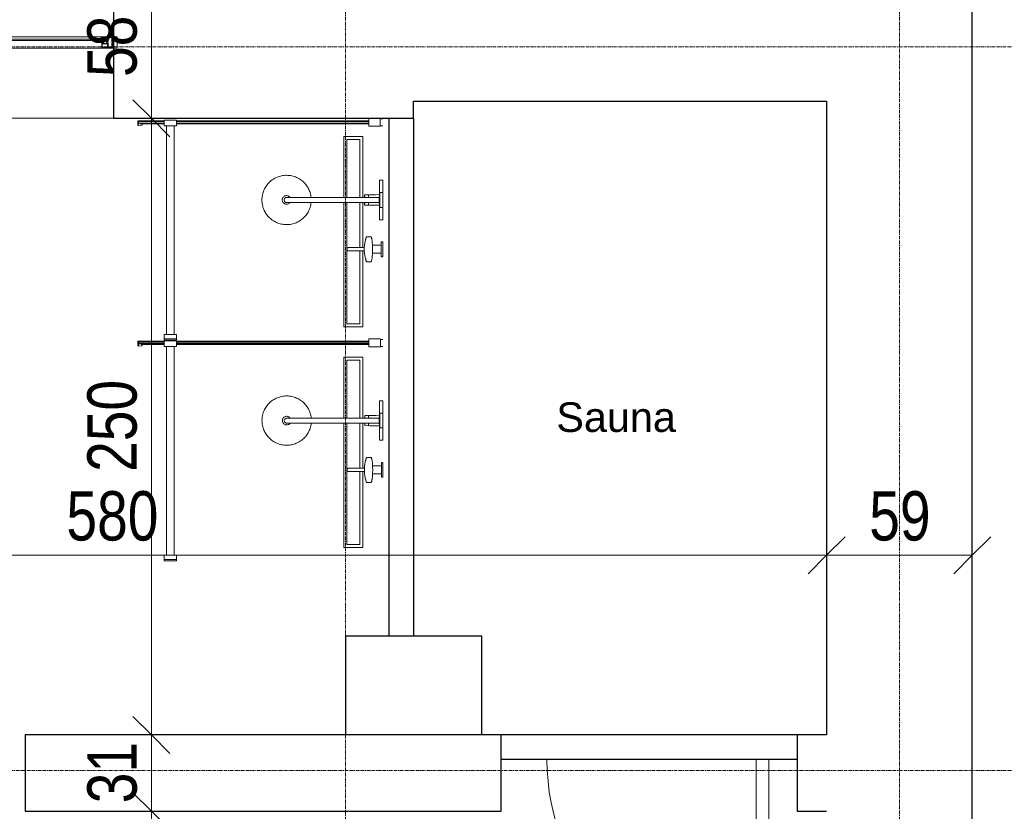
# Model space of a CAD drawing. Header units: millimetres. Extents: x -56641 to 6003, y -24465 to 16563.
# Tile 76 of 79: x -6289 to -2298, y -724 to 2486. Entities that reach past the tile are written whole.
import ezdxf

# ---------------------------------------------------------------- set-up
doc = ezdxf.new("R2010")
doc.units = ezdxf.units.MM
doc.linetypes.add('Linia siatki', pattern=[22.225, 12.7, -3.175, 3.175, -3.175])
for name, color, linetype, lineweight in [('A-ANNO-DIMS', 7, 'Continuous', 5), ('A-ANNO-DIMS-100', 7, 'Continuous', 5), ('A-AREA-IDEN', 7, 'Continuous', 5), ('A-DETL-GENF', 7, 'Continuous', 5), ('A-DOOR', 7, 'Continuous', 5), ('A-GLAZ', 7, 'Continuous', 5), ('A-WALL', 7, 'Continuous', 5), ('G-IMPT', 7, 'Continuous', 5), ('P-SANR-FIXT', 7, 'Continuous', 5), ('S-GRID', 7, 'Continuous', 5)]:
    doc.layers.add(name, color=color, linetype=linetype, lineweight=lineweight)
doc.styles.add('Arial_2', font='arial.ttf', dxfattribs={"width": 0.8, "height": 200})
doc.styles.add('Arial_3', font='arial.ttf', dxfattribs={"height": 120})
doc.dimstyles.new('REVIT_standard', dxfattribs={"dimscale": 304.8, "dimtxt": 204.05188, "dimasz": 0.492126, "dimexe": 0.328084, "dimexo": 0.0625, "dimgap": 0, "dimtad": 1, "dimdec": 0, "dimlfac": 0.1, "dimzin": 0, "dimdsep": 46, "dimtxsty": 'Arial_2', "dimblk1": 'OBLIQUE', "dimblk2": 'OBLIQUE', "dimsah": 1, "dimcen": 0.09, "dimazin": 0, "dimtfac": 1, "dimtdec": 4, "dimtix": 1, "dimtmove": 0, "dimatfit": 3, "dimfxl": 0.328084, "dimfxlon": 1, "dimtvp": 1, "dimtolj": 1, "dimtzin": 0, "dimarcsym": 2})

# ---------------------------------------------------------------- blocks, each defined once
blk = doc.blocks.new('Aluprof_MB-45_I_Alu_Window-FIX-4-panel_ENG_R-00495 - 1230 x 1486-1784365-RZUT PIWNICY')
at = {"layer": 'A-DETL-GENF'}
for p, q in [((-43.5, 40), (-610, 40)), ((610, 40), (43.5, 40)), ((-610, 31), (-43.5, 31)), ((-610, 25), (-43.5, 25)), ((43.5, 31), (610, 31)), ((43.5, 25), (610, 25)), ((-38.7, -5), (-613.3, -5)), ((613.2, -5), (11.1, -5))]:
    blk.add_line(p, q, dxfattribs=at)
at = {"layer": 'A-GLAZ', "color": 55, "true_color": 0xafaf3c}
for p, q in [((-675, 40), (-660, 40)), ((-675, -5), (-675, 40)), ((-660, 40), (-660, -5)), ((675, 40), (660, 40)), ((660, 40), (660, -5)), ((675, -5), (675, 40)), ((-660, -5), (-675, -5)), ((660, -5), (675, -5))]:
    blk.add_line(p, q, dxfattribs=at)
at = {"layer": 'G-IMPT'}
for p, q in [((-622.7, 25), (-622.4, 25)), ((-613.2, 21.4), (-615.1, 21.4)), ((-613, 16.6), (-612.9, 18.3)), ((-611.9, 16.4), (-612.8, 16.4)), ((-612.6, 22.3), (-612.7, 21.8)), ((-612.4, 25), (-610.9, 25)), ((-609.9, 23.3), (-611.1, 17.1)), ((-43.6, 23.3), (-42.4, 17.1)), ((-41.1, 25), (-42.6, 25)), ((-41.6, 16.4), (-40.7, 16.4)), ((-40.9, 22.3), (-40.8, 21.8)), ((-40.5, 16.6), (-40.6, 18.3)), ((-40.3, 21.4), (-38.4, 21.4)), ((-30.8, 25), (-31.1, 25)), ((30.8, 25), (31.1, 25)), ((40.3, 21.4), (38.4, 21.4)), ((40.5, 16.6), (40.6, 18.3)), ((41.6, 16.4), (40.7, 16.4)), ((40.9, 22.3), (40.8, 21.8)), ((41.1, 25), (42.6, 25)), ((43.6, 23.3), (42.4, 17.1)), ((609.9, 23.3), (611.1, 17.1)), ((612.4, 25), (610.9, 25)), ((611.9, 16.4), (612.8, 16.4)), ((612.6, 22.3), (612.7, 21.8)), ((613, 16.6), (612.9, 18.3)), ((613.2, 21.4), (615.1, 21.4)), ((622.7, 25), (622.4, 25))]:
    blk.add_line(p, q, dxfattribs=at)
at = {"layer": 'G-IMPT', "flags": 128}
for points in [[(-610, 39.5), (-610.5, 40), (-660, 40), (-660, 36.4), (-658.5, 36), (-658, 36), (-658, 38), (-655, 38), (-655, 28.3), (-654.8, 28.1), (-655, 27.9), (-655, 20), (-658, 20), (-658, 22), (-658.5, 22), (-660, 21.6), (-660, 13.4), (-658.5, 13), (-658, 13), (-658, 15), (-655, 15), (-655, 6.2), (-654.8, 6), (-655, 5.8), (-655, -3), (-658, -3), (-658, -1), (-658.5, -1), (-660, -1.4), (-660, -5), (-631, -5), (-631, -1.4), (-632.5, -1), (-633, -1), (-633, -3), (-636, -3), (-636, 5.8), (-636.2, 6), (-636, 6.2), (-636, 15), (-633, 15), (-633, 13), (-632.5, 13), (-631, 13.4), (-631, 24.1), (-631.2, 24.3), (-632, 24.3), (-632.2, 24.1), (-632.2, 22.8), (-636, 22.8), (-636, 27.9), (-636.2, 28.1), (-636, 28.3), (-636, 33.3), (-632.2, 33.3), (-632.2, 32), (-632, 31.8), (-631.2, 31.8), (-631, 32), (-631, 34.5), (-631.2, 34.7), (-634.5, 34.7), (-634.5, 36), (-636, 36), (-636, 38.4), (-620, 38.4), (-620, 36), (-621.5, 36), (-621.5, 35), (-618, 35), (-617, 36), (-618.5, 36), (-618.5, 38.5), (-611.5, 38.5), (-611.5, 36), (-613, 36), (-612, 35), (-610, 35)], [(43, 40), (43.5, 39.5), (43.5, 35), (41.5, 35), (40.5, 36), (42, 36), (42, 38.5), (35, 38.5), (35, 36), (36.5, 36), (35.5, 35), (32, 35), (32, 36), (33.5, 36), (33.5, 38.2), (17.5, 38.2), (17.5, 36), (19, 36), (19, 34.7), (22.3, 34.7), (22.5, 34.5), (22.5, 32), (22.3, 31.8), (21.5, 31.8), (21.3, 32), (21.3, 33.3), (17.4, 33.3), (17.4, 28.3), (17.2, 28.1), (17.4, 27.9), (17.4, 22.8), (21.3, 22.8), (21.3, 24.1), (21.5, 24.3), (22.3, 24.3), (22.5, 24.1), (22.5, 13.4), (21, 13), (20.5, 13), (20.5, 15), (17.5, 15), (17.5, 6.2), (17.3, 6), (17.5, 5.8), (17.5, -3), (20.5, -3), (20.5, -1), (21, -1), (22.5, -1.4), (22.5, -5), (-22.5, -5), (-22.5, -1.4), (-21, -1), (-20.5, -1), (-20.5, -3), (-17.5, -3), (-17.5, 5.8), (-17.3, 6), (-17.5, 6.2), (-17.5, 15), (-20.5, 15), (-20.5, 13), (-21, 13), (-22.5, 13.4), (-22.5, 24.1), (-22.3, 24.3), (-21.5, 24.3), (-21.3, 24.1), (-21.3, 22.8), (-17.4, 22.8), (-17.4, 27.9), (-17.2, 28.1), (-17.4, 28.3), (-17.4, 33.3), (-21.3, 33.3), (-21.3, 32), (-21.5, 31.8), (-22.3, 31.8), (-22.5, 32), (-22.5, 34.5), (-22.3, 34.7), (-19, 34.7), (-19, 36), (-17.5, 36), (-17.5, 38.4), (-33.5, 38.4), (-33.5, 36), (-32, 36), (-32, 35), (-35.5, 35), (-36.5, 36), (-35, 36), (-35, 38.5), (-42, 38.5), (-42, 36), (-40.5, 36), (-41.5, 35), (-43.5, 35), (-43.5, 39.5), (-43, 40)], [(610, 39.5), (610.5, 40), (660, 40), (660, 36.4), (658.5, 36), (658, 36), (658, 38), (655, 38), (655, 28.3), (654.8, 28.1), (655, 27.9), (655, 20), (658, 20), (658, 22), (658.5, 22), (660, 21.6), (660, 13.4), (658.5, 13), (658, 13), (658, 15), (655, 15), (655, 6.2), (654.8, 6), (655, 5.8), (655, -3), (658, -3), (658, -1), (658.5, -1), (660, -1.4), (660, -5), (631, -5), (631, -1.4), (632.5, -1), (633, -1), (633, -3), (636, -3), (636, 5.8), (636.2, 6), (636, 6.2), (636, 15), (633, 15), (633, 13), (632.5, 13), (631, 13.4), (631, 24.1), (631.2, 24.3), (632, 24.3), (632.2, 24.1), (632.2, 22.8), (636, 22.8), (636, 27.9), (636.2, 28.1), (636, 28.3), (636, 33.3), (632.2, 33.3), (632.2, 32), (632, 31.8), (631.2, 31.8), (631, 32), (631, 34.5), (631.2, 34.7), (634.5, 34.7), (634.5, 36), (636, 36), (636, 38.4), (620, 38.4), (620, 36), (621.5, 36), (621.5, 35), (618, 35), (617, 36), (618.5, 36), (618.5, 38.5), (611.5, 38.5), (611.5, 36), (613, 36), (612, 35), (610, 35)], [(-637.6, 21.8), (-637.1, 21.3), (-632.5, 21.3), (-632.5, 16.5), (-637.1, 16.5), (-637.6, 16), (-637.6, -3.4), (-653.4, -3.4), (-653.4, 16), (-653.9, 16.5), (-658.5, 16.5), (-658.5, 18.5), (-653.9, 18.5), (-653.4, 19), (-653.4, 38.4), (-637.6, 38.4)], [(-633.2, -0.8), (-633.3, -1.2), (-633.9, -1.4), (-635, -0.7), (-634.7, 0.2), (-629.8, 0.2), (-629.8, -3.1), (-629.3, -3.6), (-615.4, -3.6), (-614.4, -2.6), (-614.4, 11.3), (-614.9, 11.8), (-632.2, 11.8), (-635.1, 11.8), (-635.5, 12.7), (-633.6, 14.5), (-633.2, 14.4), (-633.2, 12.8), (-631, 12.8), (-614.8, 12.8), (-614.3, 13.3), (-614.3, 15.5), (-615.5, 15.5), (-620.6, 17.4), (-621, 17.9), (-620.9, 18.3), (-620.2, 18.5), (-615.3, 16.7), (-614.5, 16.7), (-614.8, 18.5), (-613.5, 18.5), (-613, 18), (-613, -4.7), (-613.3, -5), (-631, -5), (-631, -0.8)], [(-616.3, 31.1), (-617.9, 31.1), (-618.7, 31), (-620, 31), (-620.3, 31.3), (-620, 34.7), (-619.7, 35), (-610.3, 35), (-610, 34.7), (-609.7, 31.3), (-610, 31), (-611.3, 31), (-612.1, 31.1), (-613.7, 31.1), (-614.4, 31), (-615.6, 31)], [(-37.2, 31.1), (-35.6, 31.1), (-34.8, 31), (-33.5, 31), (-33.2, 31.3), (-33.5, 34.7), (-33.8, 35), (-43.2, 35), (-43.5, 34.7), (-43.8, 31.3), (-43.5, 31), (-42.2, 31), (-41.4, 31.1), (-39.8, 31.1), (-39.1, 31), (-37.9, 31)], [(-20.3, -0.8), (-20.2, -1.2), (-19.6, -1.4), (-18.5, -0.7), (-18.8, 0.2), (-23.7, 0.2), (-23.7, -3.1), (-24.2, -3.6), (-38.1, -3.6), (-39.1, -2.6), (-39.1, 11.3), (-38.6, 11.8), (-21.3, 11.8), (-18.4, 11.8), (-18, 12.7), (-19.9, 14.5), (-20.3, 14.4), (-20.3, 12.8), (-22.5, 12.8), (-38.7, 12.8), (-39.2, 13.3), (-39.2, 15.5), (-38, 15.5), (-32.9, 17.4), (-32.5, 17.9), (-32.6, 18.3), (-33.3, 18.5), (-38.2, 16.7), (-39, 16.7), (-38.7, 18.5), (-40, 18.5), (-40.5, 18), (-40.5, -4.7), (-40.3, -5), (-22.5, -5), (-22.5, -0.8)], [(-15.7, 38.2), (15.7, 38.2), (15.7, 21.5), (16.2, 21), (20.7, 21), (20.7, 16.8), (16.2, 16.8), (15.7, 16.3), (15.7, -3.2), (-15.7, -3.2), (-15.7, 16.3), (-16.2, 16.8), (-20.7, 16.8), (-20.7, 21), (-16.2, 21), (-15.7, 21.5)], [(20.3, -0.8), (20.2, -1.2), (19.6, -1.4), (18.5, -0.7), (18.8, 0.2), (23.7, 0.2), (23.7, -3.1), (24.2, -3.6), (38.1, -3.6), (39.1, -2.6), (39.1, 11.3), (38.6, 11.8), (21.3, 11.8), (18.4, 11.8), (18, 12.7), (19.9, 14.5), (20.3, 14.4), (20.3, 12.8), (22.5, 12.8), (38.7, 12.8), (39.2, 13.3), (39.2, 15.5), (38, 15.5), (32.9, 17.4), (32.5, 17.9), (32.6, 18.3), (33.3, 18.5), (38.2, 16.7), (39, 16.7), (38.7, 18.5), (40, 18.5), (40.5, 18), (40.5, -4.7), (40.2, -5), (22.5, -5), (22.5, -0.8)], [(37.2, 31.1), (35.6, 31.1), (34.8, 31), (33.5, 31), (33.2, 31.3), (33.5, 34.7), (33.8, 35), (43.2, 35), (43.5, 34.7), (43.8, 31.3), (43.5, 31), (42.2, 31), (41.4, 31.1), (39.8, 31.1), (39.1, 31), (37.9, 31)], [(616.3, 31.1), (617.9, 31.1), (618.7, 31), (620, 31), (620.3, 31.3), (620, 34.7), (619.7, 35), (610.3, 35), (610, 34.7), (609.7, 31.3), (610, 31), (611.3, 31), (612.1, 31.1), (613.7, 31.1), (614.4, 31), (615.6, 31)], [(633.2, -0.8), (633.3, -1.2), (633.9, -1.4), (635, -0.7), (634.7, 0.2), (629.8, 0.2), (629.8, -3.1), (629.3, -3.6), (615.4, -3.6), (614.4, -2.6), (614.4, 11.3), (614.9, 11.8), (632.2, 11.8), (635.1, 11.8), (635.5, 12.7), (633.6, 14.5), (633.2, 14.4), (633.2, 12.8), (631, 12.8), (614.8, 12.8), (614.3, 13.3), (614.3, 15.5), (615.5, 15.5), (620.6, 17.4), (621, 17.9), (620.9, 18.3), (620.2, 18.5), (615.3, 16.7), (614.5, 16.7), (614.8, 18.5), (613.5, 18.5), (613, 18), (613, -4.7), (613.2, -5), (631, -5), (631, -0.8)], [(637.6, 21.8), (637.1, 21.3), (632.5, 21.3), (632.5, 16.5), (637.1, 16.5), (637.6, 16), (637.6, -3.4), (653.4, -3.4), (653.4, 16), (653.9, 16.5), (658.5, 16.5), (658.5, 18.5), (653.9, 18.5), (653.4, 19), (653.4, 38.4), (637.6, 38.4)]]:
    blk.add_lwpolyline(points, close=True, dxfattribs=at)
for points in [[(-564, 31), (-624, 31), (-624, 25), (-564, 25)], [(-617, 35), (-617, 36), (-617.5, 36), (-617.5, 36.5), (-617.3, 36.9), (-616.5, 38), (-613.5, 38), (-612.7, 36.9), (-612.5, 36.5), (-612.5, 36), (-613, 36), (-613, 35)], [(-613.1, 18.5), (-615.2, 18.5), (-615.4, 17.7)], [(-89.5, 31), (-29.5, 31), (-29.5, 25), (-89.5, 25)], [(-36.5, 35), (-36.5, 36), (-36, 36), (-36, 36.5), (-36.2, 36.9), (-37, 38), (-40, 38), (-40.8, 36.9), (-41, 36.5), (-41, 36), (-40.5, 36), (-40.5, 35)], [(-40.4, 18.5), (-38.3, 18.5), (-38.1, 17.7)], [(89.5, 31), (29.5, 31), (29.5, 25), (89.5, 25)], [(36.5, 35), (36.5, 36), (36, 36), (36, 36.5), (36.2, 36.9), (37, 38), (40, 38), (40.8, 36.9), (41, 36.5), (41, 36), (40.5, 36), (40.5, 35)], [(40.4, 18.5), (38.3, 18.5), (38.1, 17.7)], [(564, 31), (624, 31), (624, 25), (564, 25)], [(617, 35), (617, 36), (617.5, 36), (617.5, 36.5), (617.3, 36.9), (616.5, 38), (613.5, 38), (612.7, 36.9), (612.5, 36.5), (612.5, 36), (613, 36), (613, 35)], [(613.1, 18.5), (615.2, 18.5), (615.4, 17.7)]]:
    blk.add_lwpolyline(points, dxfattribs=at)
at = {"layer": 'G-IMPT'}
for centre in [(-615, 36.3), (-38.5, 36.3), (38.5, 36.3), (615, 36.3)]:
    blk.add_circle(centre, 1, dxfattribs=at)
for centre, radius, start, end in [((-622.8, 24.2), 0.82, 88.3309, 254.1936), ((-626.2, 13), 10.9, 24.1906, 72.9309), ((-623, 17.9), 7.1, 38.4087, 84.7254), ((-617, 22.7), 0.57, 216.6541, 311.4905), ((-612.3, 20.2), 4.82, 91.8339, 154.522), ((-615.9, 17.8), 0.5, 224.7824, 345), ((-612.3, 21), 3.53, 72.0819, 164.2736), ((-615.1, 22), 0.606, 180.9387, 274.7577), ((-613.4, 22), 0.711, 284.2724, 341.4484), ((-613.1, 18.3), 0.2, 355, 90), ((-612.8, 16.6), 0.2, 175, 270), ((-611.2, 22), 1.38, 95.8715, 168.0912), ((-611.9, 17.2), 0.8, 270, 355.7208), ((-611.4, 23.9), 0.492, 278.4511, 68.4438), ((-611, 23.8), 1.19, 335.9195, 86.1021), ((-42.5, 23.8), 1.19, 93.8979, 204.0805), ((-42.1, 23.9), 0.492, 111.5562, 261.5489), ((-41.6, 17.2), 0.8, 184.2792, 270), ((-41.2, 21), 3.53, 15.7264, 107.9181), ((-42.3, 22), 1.38, 11.9088, 84.1285), ((-41.2, 20.2), 4.82, 25.478, 88.1661), ((-40.1, 22), 0.711, 198.5516, 255.7276), ((-40.7, 16.6), 0.2, 270, 5), ((-40.4, 18.3), 0.2, 90, 185), ((-38.4, 22), 0.606, 265.2423, 359.0613), ((-37.6, 17.8), 0.5, 195, 315.2176), ((-27.3, 13), 10.9, 107.0691, 155.8094), ((-36.5, 22.7), 0.57, 228.5095, 323.3459), ((-30.5, 17.9), 7.1, 95.2746, 141.5913), ((-30.7, 24.2), 0.82, 285.8064, 91.6691), ((30.7, 24.2), 0.82, 88.3309, 254.1936), ((27.3, 13), 10.9, 24.1906, 72.9309), ((30.5, 17.9), 7.1, 38.4087, 84.7254), ((36.5, 22.7), 0.57, 216.6541, 311.4905), ((41.2, 20.2), 4.82, 91.8339, 154.522), ((37.6, 17.8), 0.5, 224.7824, 345), ((41.2, 21), 3.53, 72.0819, 164.2736), ((38.4, 22), 0.606, 180.9387, 274.7577), ((40.1, 22), 0.711, 284.2724, 341.4484), ((40.4, 18.3), 0.2, 355, 90), ((40.7, 16.6), 0.2, 175, 270), ((42.3, 22), 1.38, 95.8715, 168.0912), ((41.6, 17.2), 0.8, 270, 355.7208), ((42.1, 23.9), 0.492, 278.4511, 68.4438), ((42.5, 23.8), 1.19, 335.9195, 86.1021), ((611, 23.8), 1.19, 93.8979, 204.0805), ((611.4, 23.9), 0.492, 111.5562, 261.5489), ((611.9, 17.2), 0.8, 184.2792, 270), ((612.3, 21), 3.53, 15.7264, 107.9181), ((611.2, 22), 1.38, 11.9088, 84.1285), ((612.3, 20.2), 4.82, 25.478, 88.1661), ((613.4, 22), 0.711, 198.5516, 255.7276), ((612.8, 16.6), 0.2, 270, 5), ((613.1, 18.3), 0.2, 90, 185), ((615.1, 22), 0.606, 265.2423, 359.0613), ((615.9, 17.8), 0.5, 195, 315.2176), ((626.2, 13), 10.9, 107.0691, 155.8094), ((617, 22.7), 0.57, 228.5095, 323.3459), ((623, 17.9), 7.1, 95.2746, 141.5913), ((622.8, 24.2), 0.82, 285.8064, 91.6691)]:
    blk.add_arc(centre, radius, start, end, dxfattribs=at)
blk = doc.blocks.new('DIMBLOCK15-RZUT PIWNICY')
at = {"layer": 'A-ANNO-DIMS-100', "color": 250, "true_color": 0x303030, "transparency": 16777216}
for p, q in [((-8813.4, 314.1), (-8813.4, 414.1)), ((-3018.4, 314.1), (-3018.4, 414.1)), ((-8813.4, 314.1), (-8738.4, 389.1)), ((-3018.4, 314.1), (-2943.4, 389.1)), ((-8813.4, 314.1), (-8888.4, 239.1)), ((-8813.4, 314.1), (-3018.4, 314.1)), ((-8813.4, 314.1), (-8813.4, 214.1)), ((-3018.4, 314.1), (-3093.4, 239.1)), ((-3018.4, 314.1), (-3018.4, 214.1))]:
    blk.add_line(p, q, dxfattribs=at)
at = {"layer": 'A-ANNO-DIMS-100', "color": 0, "transparency": 16777216, "insert": (-6099.6, 573.7), "char_height": 200, "width": 440.752, "attachment_point": 1, "line_spacing_factor": 0.941778, "style": 'Arial_2'}
blk.add_mtext('580', dxfattribs=at)
blk = doc.blocks.new('_Oblique')
at = {"color": 0, "linetype": 'ByBlock', "lineweight": -2}
blk.add_line((-0.5, -0.5), (0.5, 0.5), dxfattribs=at)
blk = doc.blocks.new('DIMBLOCK16-RZUT PIWNICY')
at = {"layer": 'A-ANNO-DIMS-100', "color": 250, "true_color": 0x303030, "transparency": 16777216}
for p, q in [((-3018.4, 314.1), (-3018.4, 414.1)), ((-2428.4, 314.1), (-2428.4, 414.1)), ((-3018.4, 314.1), (-2943.4, 389.1)), ((-2428.4, 314.1), (-2353.4, 389.1)), ((-3018.4, 314.1), (-3093.4, 239.1)), ((-3018.4, 314.1), (-2428.4, 314.1)), ((-3018.4, 314.1), (-3018.4, 214.1)), ((-2428.4, 314.1), (-2503.4, 239.1)), ((-2428.4, 314.1), (-2428.4, 214.1))]:
    blk.add_line(p, q, dxfattribs=at)
at = {"layer": 'A-ANNO-DIMS-100', "color": 0, "transparency": 16777216, "insert": (-2845.8, 573.7), "char_height": 200, "width": 293.835, "attachment_point": 1, "line_spacing_factor": 0.941778, "style": 'Arial_2'}
blk.add_mtext('59', dxfattribs=at)
blk = doc.blocks.new('DIMBLOCK98-RZUT PIWNICY')
at = {"layer": 'A-ANNO-DIMS-100', "color": 250, "true_color": 0x303030, "transparency": 16777216}
for p, q in [((-5755.1, 2665.6), (-5830.1, 2740.6)), ((-5755.1, 2665.6), (-5855.1, 2665.6)), ((-5755.1, 2665.6), (-5755.1, 2085.6)), ((-5755.1, 2665.6), (-5680.1, 2590.6)), ((-5755.1, 2665.6), (-5655.1, 2665.6)), ((-5755.1, 2085.6), (-5830.1, 2160.6)), ((-5755.1, 2085.6), (-5855.1, 2085.6)), ((-5755.1, 2085.6), (-5680.1, 2010.6)), ((-5755.1, 2085.6), (-5655.1, 2085.6))]:
    blk.add_line(p, q, dxfattribs=at)
at = {"layer": 'A-ANNO-DIMS-100', "color": 0, "transparency": 16777216, "insert": (-6014.8, 2253.2), "char_height": 200, "width": 293.835, "attachment_point": 1, "rotation": 90, "line_spacing_factor": 0.941778, "style": 'Arial_2'}
blk.add_mtext('58', dxfattribs=at)
blk = doc.blocks.new('DIMBLOCK99-RZUT PIWNICY')
at = {"layer": 'A-ANNO-DIMS-100', "color": 250, "true_color": 0x303030, "transparency": 16777216}
for p, q in [((-5755.1, 2085.6), (-5830.1, 2160.6)), ((-5755.1, 2085.6), (-5855.1, 2085.6)), ((-5755.1, 2085.6), (-5755.1, -414.4)), ((-5755.1, 2085.6), (-5680.1, 2010.6)), ((-5755.1, 2085.6), (-5655.1, 2085.6)), ((-5755.1, -414.4), (-5830.1, -339.4)), ((-5755.1, -414.4), (-5855.1, -414.4)), ((-5755.1, -414.4), (-5680.1, -489.4)), ((-5755.1, -414.4), (-5655.1, -414.4))]:
    blk.add_line(p, q, dxfattribs=at)
at = {"layer": 'A-ANNO-DIMS-100', "color": 0, "transparency": 16777216, "insert": (-6014.8, 651.9), "char_height": 200, "width": 440.752, "attachment_point": 1, "rotation": 90, "line_spacing_factor": 0.941778, "style": 'Arial_2'}
blk.add_mtext('250', dxfattribs=at)
blk = doc.blocks.new('DIMBLOCK100-RZUT PIWNICY')
at = {"layer": 'A-ANNO-DIMS-100', "color": 250, "true_color": 0x303030, "transparency": 16777216}
for p, q in [((-5755.1, -414.4), (-5830.1, -339.4)), ((-5755.1, -414.4), (-5855.1, -414.4)), ((-5755.1, -414.4), (-5755.1, -724.4)), ((-5755.1, -414.4), (-5680.1, -489.4)), ((-5755.1, -414.4), (-5655.1, -414.4)), ((-5755.1, -724.4), (-5830.1, -649.4)), ((-5755.1, -724.4), (-5855.1, -724.4)), ((-5755.1, -724.4), (-5680.1, -799.4)), ((-5755.1, -724.4), (-5655.1, -724.4))]:
    blk.add_line(p, q, dxfattribs=at)
at = {"layer": 'A-ANNO-DIMS-100', "color": 0, "transparency": 16777216, "insert": (-6014.8, -691.8), "char_height": 200, "width": 293.835, "attachment_point": 1, "rotation": 90, "line_spacing_factor": 0.941778, "style": 'Arial_2'}
blk.add_mtext('31', dxfattribs=at)
blk = doc.blocks.new('DIMBLOCK101-RZUT PIWNICY')
at = {"layer": 'A-ANNO-DIMS-100', "color": 250, "true_color": 0x303030, "transparency": 16777216}
for p, q in [((-5755.1, -724.4), (-5830.1, -649.4)), ((-5755.1, -724.4), (-5855.1, -724.4)), ((-5755.1, -724.4), (-5755.1, -2774.4)), ((-5755.1, -724.4), (-5680.1, -799.4)), ((-5755.1, -724.4), (-5655.1, -724.4)), ((-5755.1, -2774.4), (-5830.1, -2699.4)), ((-5755.1, -2774.4), (-5855.1, -2774.4)), ((-5755.1, -2774.4), (-5680.1, -2849.4)), ((-5755.1, -2774.4), (-5655.1, -2774.4))]:
    blk.add_line(p, q, dxfattribs=at)
at = {"layer": 'A-ANNO-DIMS-100', "color": 0, "transparency": 16777216, "insert": (-6014.8, -1933.1), "char_height": 200, "width": 440.752, "attachment_point": 1, "rotation": 90, "line_spacing_factor": 0.941778, "style": 'Arial_2'}
blk.add_mtext('205', dxfattribs=at)
blk = doc.blocks.new('Sanitary_Showers_Roca_T-500-Pack-Basic-Thermostatic - T-500 Pack Basic Thermostatic-822852-Rzut Parteru')
at = {"layer": 'A-DETL-GENF'}
for p, q in [((63, 0), (-4.7, 0)), ((-4.7, 0), (-4.7, -13)), ((85.3, 0), (63, 0)), ((155.3, 0), (85.3, 0)), ((-123.6, -0.1), (-154.7, -0.1)), ((-154.7, -0.1), (-154.7, -6.1)), ((-154.7, -6.1), (-140.7, -6.1)), ((-140.7, -6.1), (-140.7, -41.5)), ((-140.7, -6.1), (-108.7, -6.1)), ((-94.7, -0.1), (-123.6, -0.1)), ((-108.7, -41.5), (-108.7, -6.1)), ((-108.7, -6.1), (-94.7, -6.1)), ((-94.7, -6.1), (-94.7, -0.1)), ((-4.7, -13), (53.8, -13)), ((45.3, -0.1), (45.3, -12.1)), ((45.3, -12.1), (105.3, -12.1)), ((53.8, -13), (54, -29.1)), ((53.8, -13), (61.3, -13)), ((54, -29.1), (54, -31.8)), ((54, -31.8), (54.3, -52.5)), ((61.3, -12.1), (61.3, -14.6)), ((61.3, -14.6), (89.3, -14.6)), ((65, -14.6), (65, -73.3)), ((89.3, -12.1), (75.3, -12.1)), ((85.6, -73.3), (85.6, -14.6)), ((89.3, -14.6), (89.3, -12.1)), ((96.8, -13), (89.3, -13)), ((96.3, -52.5), (96.5, -31.8)), ((96.5, -29.1), (96.8, -13)), ((96.5, -31.8), (96.5, -29.1)), ((96.8, -13), (155.3, -13)), ((105.3, -12.1), (105.3, -0.1)), ((155.3, -13), (155.3, 0)), ((-174.7, -47), (-175.3, -48)), ((-175.3, -48), (-175.3, -65.1)), ((-175.3, -65.1), (-174.7, -66.2)), ((-173.9, -46.4), (-174.7, -47)), ((-174.7, -66.2), (-173.9, -66.7)), ((-172.8, -45.9), (-173.9, -46.4)), ((-173.9, -66.7), (-172.8, -67.2)), ((-171.4, -45.4), (-172.8, -45.9)), ((-172.8, -67.2), (-171.4, -67.7)), ((-169.8, -44.9), (-171.4, -45.4)), ((-171.4, -67.7), (-169.8, -68.2)), ((-167.8, -44.5), (-169.8, -44.9)), ((-169.8, -68.2), (-167.8, -68.7)), ((-165.6, -44), (-167.8, -44.5)), ((-167.8, -68.7), (-165.5, -69.1)), ((-163.2, -43.6), (-165.6, -44)), ((-165.5, -69.1), (-164, -69.6)), ((-164, -69.6), (-163.1, -69.8)), ((-160.5, -43.2), (-163.2, -43.6)), ((-163.1, -69.8), (-156.8, -71.3)), ((-157.6, -42.8), (-160.5, -43.2)), ((-154.4, -42.5), (-157.6, -42.8)), ((-156.8, -71.3), (-155.8, -71.5)), ((-155.8, -71.5), (-154.8, -71.7)), ((-154.8, -71.7), (-149.8, -72.7)), ((-151.1, -42.2), (-154.4, -42.5)), ((-147.7, -41.9), (-151.1, -42.2)), ((-149.8, -72.7), (-148.9, -72.8)), ((-148.9, -72.8), (-147.9, -73)), ((-147.9, -73), (-146.8, -73.1)), ((-144.1, -41.7), (-147.7, -41.9)), ((-146.8, -73.1), (-142.4, -73.8)), ((-140.7, -41.5), (-144.1, -41.7)), ((-142.4, -73.8), (-141.6, -73.9)), ((-141.6, -73.9), (-140.6, -74)), ((-134.3, -41.3), (-140.7, -41.5)), ((-140.6, -74), (-139.6, -74.1)), ((-139.6, -74.1), (-138.6, -74.2)), ((-138.6, -74.2), (-137.6, -74.3)), ((-137.6, -74.3), (-136.5, -74.3)), ((-136.5, -74.3), (-133.6, -74.6)), ((-127.9, -41.2), (-134.3, -41.3)), ((-133.6, -74.6), (-132.8, -74.6)), ((-132.8, -74.6), (-131.7, -74.7)), ((-131.7, -74.7), (-131.7, -80.5)), ((-131.7, -74.7), (-128.9, -74.8)), ((-128.9, -74.8), (-126.1, -74.9)), ((-121.5, -41.2), (-127.9, -41.2)), ((-126.1, -74.9), (-123.3, -74.9)), ((-123.3, -74.9), (-120.5, -74.8)), ((-115.1, -41.3), (-121.5, -41.2)), ((-120.5, -74.8), (-117.7, -74.7)), ((-117.7, -74.7), (-116.7, -74.6)), ((-117.7, -109.6), (-117.7, -74.7)), ((-116.7, -74.6), (-115.8, -74.6)), ((-115.8, -74.6), (-112.9, -74.3)), ((-108.7, -41.5), (-115.1, -41.3)), ((-112.9, -74.3), (-111.8, -74.3)), ((-111.8, -74.3), (-110.8, -74.2)), ((-110.8, -74.2), (-109.8, -74.1)), ((-109.8, -74.1), (-108.8, -74)), ((-108.8, -74), (-107.9, -73.9)), ((-105.4, -41.7), (-108.7, -41.5)), ((-107.9, -73.9), (-107, -73.7)), ((-107, -73.7), (-102.6, -73.1)), ((-101.8, -41.9), (-105.4, -41.7)), ((-102.6, -73.1), (-101.5, -73)), ((-98.3, -42.2), (-101.8, -41.9)), ((-101.5, -73), (-100.5, -72.8)), ((-100.5, -72.8), (-99.6, -72.7)), ((-99.6, -72.7), (-94.7, -71.7)), ((-95, -42.5), (-98.3, -42.2)), ((-91.9, -42.8), (-95, -42.5)), ((-94.7, -71.7), (-93.6, -71.5)), ((-93.6, -71.5), (-92.6, -71.3)), ((-92.6, -71.3), (-86.4, -69.8)), ((-89, -43.2), (-91.9, -42.8)), ((-86.3, -43.6), (-89, -43.2)), ((-86.4, -69.8), (-85.4, -69.5)), ((-83.8, -44), (-86.3, -43.6)), ((-85.4, -69.5), (-83.9, -69.1)), ((-83.9, -69.1), (-81.6, -68.6)), ((-81.6, -44.4), (-83.8, -44)), ((-79.7, -44.9), (-81.6, -44.4)), ((-81.6, -68.6), (-79.6, -68.2)), ((-78, -45.4), (-79.7, -44.9)), ((-79.6, -68.2), (-78, -67.7)), ((-76.6, -45.9), (-78, -45.4)), ((-78, -67.7), (-76.6, -67.2)), ((-75.5, -46.4), (-76.6, -45.9)), ((-76.6, -67.2), (-75.5, -66.7)), ((-74.8, -46.9), (-75.5, -46.4)), ((-75.5, -66.7), (-74.8, -66.1)), ((-74.1, -48), (-74.8, -46.9)), ((-74.8, -66.1), (-74.1, -65.1)), ((-74.1, -65.1), (-74.1, -48)), ((54.3, -52.5), (54.7, -73.3)), ((54.4, -57.9), (65, -57.9)), ((54.7, -73.3), (65, -73.3)), ((60.3, -57.9), (59.5, -57.9)), ((60.3, -73.2), (59.5, -73.3)), ((61.1, -57.8), (60.3, -57.9)), ((61.1, -73.1), (60.3, -73.2)), ((61.9, -57.6), (61.1, -57.8)), ((61.9, -73), (61.1, -73.1)), ((62.6, -57.4), (61.9, -57.6)), ((62.6, -72.8), (61.9, -73)), ((63.4, -57.2), (62.6, -57.4)), ((63.4, -72.6), (62.6, -72.8)), ((64.2, -57), (63.4, -57.2)), ((64.2, -72.3), (63.4, -72.6)), ((65, -56.7), (64.2, -57)), ((65, -72.1), (64.2, -72.3)), ((65, -73.3), (64.8, -290.3)), ((86.4, -56.9), (85.6, -56.7)), ((85.6, -57.9), (96.2, -57.9)), ((86.4, -72.3), (85.6, -72)), ((85.6, -290.3), (85.6, -73.3)), ((85.6, -73.3), (95.8, -73.3)), ((87.2, -57.2), (86.4, -56.9)), ((87.2, -72.5), (86.4, -72.3)), ((88, -57.4), (87.2, -57.2)), ((88, -72.7), (87.2, -72.5)), ((88.8, -57.6), (88, -57.4)), ((88.8, -72.9), (88, -72.7)), ((89.6, -57.8), (88.8, -57.6)), ((89.6, -73.1), (88.8, -72.9)), ((90.4, -57.9), (89.6, -57.8)), ((90.4, -73.2), (89.6, -73.1)), ((91.3, -57.9), (90.4, -57.9)), ((91.3, -73.3), (90.4, -73.2)), ((95.8, -73.3), (96.3, -52.5)), ((-131.7, -80.5), (-131.7, -86)), ((-131.7, -86), (-131.7, -88.8)), ((-131.7, -88.8), (-131.7, -91.8)), ((-131.7, -91.8), (-131.7, -96.5)), ((-131.7, -96.5), (-131.7, -101.5)), ((-131.7, -101.5), (-131.7, -116.3)), ((-131.7, -116.3), (-131.7, -138.6)), ((-117.7, -121.5), (-117.7, -109.6)), ((-131.7, -138.6), (-131.5, -139.9)), ((-131.5, -139.9), (-131.1, -141.1)), ((-131.1, -141.1), (-130.4, -142.3)), ((-130.4, -142.3), (-129.5, -143.4)), ((-129.5, -143.4), (-127.2, -144.9)), ((-127.2, -144.9), (-126, -145.3)), ((-126, -145.3), (-124.7, -145.5)), ((-124.7, -145.5), (-123.4, -145.3)), ((-123.4, -145.3), (-122.1, -144.9)), ((-122.1, -144.9), (-119.9, -143.3)), ((-119.9, -143.3), (-119, -142.3)), ((-119, -142.3), (-118.3, -141.1)), ((-118.3, -141.1), (-117.8, -139.9)), ((-117.8, -139.9), (-117.7, -138.6)), ((-117.7, -130.3), (-117.7, -121.5)), ((-117.7, -136.7), (-117.7, -130.3)), ((-117.7, -138.6), (-117.7, -136.7)), ((6.4, -317.2), (3.1, -320.6)), ((10, -314.1), (6.4, -317.2)), ((13.7, -311), (10, -314.1)), ((17.6, -308.1), (13.7, -311)), ((21.7, -305.3), (17.6, -308.1)), ((26, -302.8), (21.7, -305.3)), ((30.4, -300.4), (26, -302.8)), ((35, -298.2), (30.4, -300.4)), ((39.7, -296.3), (35, -298.2)), ((44.6, -294.6), (39.7, -296.3)), ((49.5, -293.1), (44.6, -294.6)), ((54.6, -291.9), (49.5, -293.1)), ((59.6, -291), (54.6, -291.9)), ((64.8, -290.3), (59.6, -291)), ((65, -290.3), (65, -385.5)), ((90.3, -290.9), (85.6, -290.3)), ((85.6, -385.5), (85.6, -290.3)), ((95.3, -291.8), (90.3, -290.9)), ((100.2, -292.9), (95.3, -291.8)), ((104.9, -294.3), (100.2, -292.9)), ((109.5, -295.8), (104.9, -294.3)), ((114, -297.6), (109.5, -295.8)), ((118.4, -299.5), (114, -297.6)), ((122.5, -301.6), (118.4, -299.5)), ((126.6, -303.9), (122.5, -301.6)), ((130.4, -306.3), (126.6, -303.9)), ((134.1, -308.9), (130.4, -306.3)), ((137.6, -311.6), (134.1, -308.9)), ((141.1, -314.5), (137.6, -311.6)), ((144.5, -317.6), (141.1, -314.5)), ((147.8, -320.9), (144.5, -317.6)), ((-18.7, -355.5), (-20.2, -360.1)), ((-16.9, -351), (-18.7, -355.5)), ((-15, -346.7), (-16.9, -351)), ((-12.8, -342.5), (-15, -346.7)), ((-10.6, -338.5), (-12.8, -342.5)), ((-8.2, -334.6), (-10.6, -338.5)), ((-5.6, -331), (-8.2, -334.6)), ((-2.9, -327.4), (-5.6, -331)), ((0, -324), (-2.9, -327.4)), ((3.1, -320.6), (0, -324)), ((151, -324.4), (147.8, -320.9)), ((154.1, -328.2), (151, -324.4)), ((157, -332.1), (154.1, -328.2)), ((159.7, -336.2), (157, -332.1)), ((162.3, -340.5), (159.7, -336.2)), ((164.7, -344.9), (162.3, -340.5)), ((166.8, -349.5), (164.7, -344.9)), ((168.8, -354.2), (166.8, -349.5)), ((170.5, -359.1), (168.8, -354.2)), ((171.9, -364), (170.5, -359.1)), ((-24.6, -384.8), (-24.7, -390)), ((-24.7, -390), (-24.6, -395.1)), ((-24.2, -379.7), (-24.6, -384.8)), ((-24.6, -395.1), (-24.2, -400.3)), ((-23.6, -374.7), (-24.2, -379.7)), ((-22.7, -369.8), (-23.6, -374.7)), ((-21.6, -364.9), (-22.7, -369.8)), ((-20.2, -360.1), (-21.6, -364.9)), ((58.2, -386.3), (57.8, -388.8)), ((57.8, -388.8), (57.9, -391.4)), ((57.9, -391.4), (58.3, -393.9)), ((58.9, -383.8), (58.2, -386.3)), ((58.3, -393.9), (59.1, -396.4)), ((59.9, -381.4), (58.9, -383.8)), ((59.1, -396.4), (60.3, -398.7)), ((61.3, -379.3), (59.9, -381.4)), ((60.3, -398.7), (61.7, -400.8)), ((63, -377.3), (61.3, -379.3)), ((65, -375.6), (63, -377.3)), ((65, -385.5), (65.3, -392.3)), ((65.3, -392.3), (69, -397.9)), ((69, -397.9), (75.3, -400.1)), ((75.3, -400.1), (81.6, -397.9)), ((81.6, -397.9), (85.3, -392.3)), ((85.3, -392.3), (85.6, -385.5)), ((87.6, -377.3), (85.6, -375.6)), ((89.3, -379.3), (87.6, -377.3)), ((88.8, -400.8), (90.3, -398.7)), ((90.7, -381.4), (89.3, -379.3)), ((90.3, -398.7), (91.5, -396.4)), ((91.7, -383.8), (90.7, -381.4)), ((91.5, -396.4), (92.3, -393.9)), ((92.4, -386.3), (91.7, -383.8)), ((92.3, -393.9), (92.7, -391.4)), ((92.8, -388.8), (92.4, -386.3)), ((92.7, -391.4), (92.8, -388.8)), ((173.1, -369), (171.9, -364)), ((174.1, -374.1), (173.1, -369)), ((174.7, -379.3), (174.1, -374.1)), ((175.1, -384.4), (174.7, -379.3)), ((174.8, -399.8), (175.2, -394.7)), ((175.3, -389.6), (175.1, -384.4)), ((175.2, -394.7), (175.3, -389.6)), ((-24.2, -400.3), (-23.5, -405.4)), ((-23.5, -405.4), (-22.5, -410.5)), ((-22.5, -410.5), (-21.3, -415.5)), ((-21.3, -415.5), (-19.9, -420.5)), ((-19.9, -420.5), (-18.2, -425.3)), ((-18.2, -425.3), (-16.2, -430)), ((-16.2, -430), (-14.1, -434.6)), ((-14.1, -434.6), (-11.7, -439.1)), ((61.7, -400.8), (63.5, -402.7)), ((63.5, -402.7), (65.5, -404.3)), ((65.5, -404.3), (67.8, -405.6)), ((67.8, -405.6), (70.2, -406.5)), ((70.2, -406.5), (72.7, -407.1)), ((72.7, -407.1), (75.3, -407.3)), ((75.3, -407.3), (77.9, -407.1)), ((77.9, -407.1), (80.4, -406.5)), ((80.4, -406.5), (82.8, -405.6)), ((82.8, -405.6), (85, -404.3)), ((85, -404.3), (87.1, -402.7)), ((87.1, -402.7), (88.8, -400.8)), ((161.1, -441), (163.4, -437)), ((163.4, -437), (165.5, -432.8)), ((165.5, -432.8), (167.5, -428.5)), ((167.5, -428.5), (169.2, -424)), ((169.2, -424), (170.8, -419.4)), ((170.8, -419.4), (172.1, -414.6)), ((172.1, -414.6), (173.3, -409.8)), ((173.3, -409.8), (174.2, -404.8)), ((174.2, -404.8), (174.8, -399.8)), ((-11.7, -439.1), (-9.1, -443.3)), ((-9.1, -443.3), (-6.4, -447.5)), ((-6.4, -447.5), (-3.5, -451.4)), ((-3.5, -451.4), (-0.4, -455.1)), ((-0.4, -455.1), (2.8, -458.6)), ((2.8, -458.6), (6.1, -461.9)), ((6.1, -461.9), (9.5, -465.1)), ((9.5, -465.1), (13, -468)), ((13, -468), (16.5, -470.7)), ((16.5, -470.7), (20.2, -473.2)), ((20.2, -473.2), (24, -475.6)), ((24, -475.6), (28, -477.9)), ((28, -477.9), (32.2, -480)), ((120.2, -479.1), (124.6, -476.8)), ((124.6, -476.8), (128.9, -474.2)), ((128.9, -474.2), (133, -471.4)), ((133, -471.4), (136.9, -468.5)), ((136.9, -468.5), (140.6, -465.5)), ((140.6, -465.5), (144.1, -462.3)), ((144.1, -462.3), (147.5, -459)), ((147.5, -459), (150.6, -455.6)), ((150.6, -455.6), (153.5, -452.1)), ((153.5, -452.1), (156.2, -448.5)), ((156.2, -448.5), (158.7, -444.9)), ((158.7, -444.9), (161.1, -441)), ((32.2, -480), (36.6, -482)), ((36.6, -482), (41, -483.7)), ((41, -483.7), (45.7, -485.3)), ((45.7, -485.3), (50.4, -486.6)), ((50.4, -486.6), (55.3, -487.7)), ((55.3, -487.7), (60.2, -488.6)), ((60.2, -488.6), (65.3, -489.3)), ((65.3, -489.3), (70.4, -489.6)), ((70.4, -489.6), (75.5, -489.8)), ((75.5, -489.8), (80.6, -489.6)), ((80.6, -489.6), (85.8, -489.2)), ((85.8, -489.2), (90.9, -488.5)), ((90.9, -488.5), (96, -487.6)), ((96, -487.6), (101.1, -486.4)), ((101.1, -486.4), (106, -484.9)), ((106, -484.9), (110.8, -483.2)), ((110.8, -483.2), (115.6, -481.3)), ((115.6, -481.3), (120.2, -479.1))]:
    blk.add_line(p, q, dxfattribs=at)
blk = doc.blocks.new('Plumbing_Drainage_Roca_IN-WALL-950-IN-DRAIN-CHANNEL-Installatio - IN-WALL 950 IN-DRAIN CHANNEL - Installation drainage kit-V29-Rzut Parteru')
at = {"layer": 'A-DETL-GENF'}
for p, q in [((-385.7, 39.3), (-385.7, -38.1)), ((-78, 39.3), (-385.7, 39.3)), ((-78, 39.3), (-385.7, 39.3)), ((-385.7, 39.3), (-385.7, -38.1)), ((-78, 27.3), (-373.4, 27.3)), ((-373.4, 27.3), (-373.4, -26)), ((118.7, 39.3), (-63.9, 39.3)), ((118.7, 39.3), (-63.9, 39.3)), ((118.7, 27.3), (-63.9, 27.3)), ((385.8, 39.3), (139.3, 39.3)), ((385.8, 39.3), (139.3, 39.3)), ((373.6, 27.3), (139.3, 27.3)), ((373.6, -26), (373.6, 27.3)), ((385.8, -38.1), (385.8, 39.3)), ((385.8, -38.1), (385.8, 39.3)), ((-385.7, -38.1), (118.6, -38.1)), ((-385.7, -38.1), (118.6, -38.1)), ((-373.4, -26), (118.7, -26)), ((139.3, -26), (373.6, -26)), ((139.3, -38.1), (385.8, -38.1)), ((139.3, -38.1), (385.8, -38.1))]:
    blk.add_line(p, q, dxfattribs=at)
blk = doc.blocks.new('Sanitary_Shower-screens_Shower-wall-Square_100_GB51SRWL10 _1_ - 1000 mm_ Chromed Profiles-830542-Rzut Parteru')
at = {"layer": 'P-SANR-FIXT', "color": 13, "true_color": 0xcb6b69}
for p, q in [((11, 898), (1, 898)), ((11, 899), (11, 898)), ((11, 898), (11, 870)), ((56.5, 900), (12, 900)), ((58, 869.5), (58, 898.5)), ((837, 890.5), (58, 890.5)), ((58, 890.5), (58, 877.5)), ((837, 887), (58, 887)), ((58, 887), (58, 881)), ((58, 881), (837, 881)), ((887, 893), (837, 893)), ((837, 893), (837, 870)), ((887, 870), (887, 893)), ((993.5, 890.5), (887, 890.5)), ((991.5, 887), (887, 887)), ((887, 881), (991.5, 881)), ((980, 888.6), (979.9, 887.1)), ((979.9, 887.1), (991.8, 888.3)), ((991.8, 879.7), (979.9, 880.9)), ((979.9, 880.9), (979.9, 879.8)), ((979.9, 879.8), (981.8, 879.6)), ((991.4, 889.5), (980, 888.6)), ((981.8, 879.6), (981.1, 876.9)), ((988.9, 876), (989.6, 878.9)), ((989.6, 878.9), (991.3, 878.6)), ((991.5, 881), (991.5, 887)), ((991.8, 888.3), (991.8, 879.7)), ((993, 880.1), (993, 888)), ((993.5, 877.5), (993.5, 890.5)), ((1, 870), (11, 870)), ((11, 870), (11, 869)), ((12, 868), (56.5, 868)), ((58, 877.5), (837, 877.5)), ((837, 870), (887, 870)), ((846.5, 870), (846.5, 23)), ((877.5, 23), (877.5, 870)), ((887, 877.5), (981.3, 877.5)), ((977.8, 872.6), (991.1, 871.2)), ((981.1, 876.9), (978.3, 877.2)), ((991.5, 875.7), (988.9, 876)), ((989.3, 877.5), (993.5, 877.5)), ((846.5, 23), (837, 23)), ((837, 23), (837, 0)), ((837, 0), (887, 0)), ((838, 6), (888, 6)), ((846.5, 23), (877.5, 23)), ((887, 23), (877.5, 23)), ((887, 0), (887, 23))]:
    blk.add_line(p, q, dxfattribs=at)
for centre, radius, start, end in [((12, 899), 1, 90, 180), ((56.5, 898.5), 1.5, 0, 90), ((991.5, 880.1), 1.52, 261.8239, 359.9691), ((991.5, 888), 1.51, 2.4505, 94.355), ((12, 869), 1, 180, 270), ((56.5, 869.5), 1.5, 270, 360), ((978, 874.9), 2.29, 83.0727, 263.758), ((991.3, 873.5), 2.28, 263.758, 84.1208)]:
    blk.add_arc(centre, radius, start, end, dxfattribs=at)
blk = doc.blocks.new('M_Jednoskrzydłowe płytowe - 90-1500249-RZUT PIWNICY')
at = {"layer": 'A-DOOR'}
for p, q in [((399, -220), (399, -1120.2)), ((450, -220), (399, -220)), ((450, -220), (450, -1120.2)), ((450, -1120.2), (399, -1120.2))]:
    blk.add_line(p, q, dxfattribs=at)
blk.add_arc((450, -220), 901.7, 180, 266.7576, dxfattribs=at)

msp = doc.modelspace()

# ---------------------------------------------------------------- linework, layer by layer
for p, q in [((-4793.416, 2085.593), (-4792.374, -14.407)), ((-4693.416, 2085.593), (-4692.374, -14.407)), ((-3137.98, -414.407), (-4337.98, -414.407)), ((-3137.98, -514.407), (-4337.98, -514.407))]:
    msp.add_line(p, q)
at = {"layer": 'A-WALL', "lineweight": 25}
for p, q in [((-5908.416, 2665.593), (-5908.416, 2085.593)), ((-2428.416, -1184.407), (-2428.416, 2595.593)), ((-4693.416, 2155.593), (-3018.416, 2155.593)), ((-4693.416, 2085.593), (-4693.416, 2155.593)), ((-3018.416, 2155.593), (-3018.416, -414.407)), ((-5908.416, 2085.593), (-4693.416, 2085.593)), ((-4416.332, -14.407), (-4968.416, -14.407)), ((-4968.416, -14.407), (-4968.416, -414.407)), ((-4416.332, -414.407), (-4416.332, -14.407)), ((-4337.98, -414.407), (-6267.209, -414.407)), ((-6267.209, -414.407), (-6267.209, -724.407)), ((-4337.98, -724.407), (-4337.98, -414.407)), ((-3018.416, -414.407), (-3137.98, -414.407)), ((-3137.98, -414.407), (-3137.98, -724.407)), ((-6267.209, -724.407), (-4337.98, -724.407)), ((-3137.98, -724.407), (-3018.416, -724.407))]:
    msp.add_line(p, q, dxfattribs=at)
at = {"layer": 'A-WALL'}
msp.add_line((-5908.416, 2085.593), (-7228.416, 2085.593), dxfattribs=at)
at = {"layer": 'S-GRID', "linetype": 'Linia siatki'}
for p, q in [((-4968.416, 10521.572), (-4968.416, -21375.488)), ((-2723.416, 10521.572), (-2723.416, -21375.488)), ((-55866.741, 2375.593), (1287.74, 2375.593)), ((-55866.741, -559.407), (1287.74, -559.407))]:
    msp.add_line(p, q, dxfattribs=at)

# ---------------------------------------------------------------- block references
at = {"layer": 'A-DETL-GENF', "xscale": -1, "rotation": 270}
for name, p in [('Plumbing_Drainage_Roca_IN-WALL-950-IN-DRAIN-CHANNEL-Installatio - IN-WALL 950 IN-DRAIN CHANNEL - Installation drainage kit-V29-Rzut Parteru', (-4937.54, 1625.593)), ('Sanitary_Showers_Roca_T-500-Pack-Basic-Thermostatic - T-500 Pack Basic Thermostatic-822852-Rzut Parteru', (-4817.54, 1679.336)), ('Plumbing_Drainage_Roca_IN-WALL-950-IN-DRAIN-CHANNEL-Installatio - IN-WALL 950 IN-DRAIN CHANNEL - Installation drainage kit-V29-Rzut Parteru', (-4937.096, 731.002)), ('Sanitary_Showers_Roca_T-500-Pack-Basic-Thermostatic - T-500 Pack Basic Thermostatic-822852-Rzut Parteru', (-4817.096, 784.745))]:
    msp.add_blockref(name, p, dxfattribs=at)
at = {"layer": 'A-DOOR', "xscale": 0.9974656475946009, "yscale": 0.9974656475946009, "zscale": 0.9974656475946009}
msp.add_blockref('M_Jednoskrzydłowe płytowe - 90-1500249-RZUT PIWNICY', (-3701.453, -294.965), dxfattribs=at)
at = {"layer": 'A-GLAZ', "color": 55, "true_color": 0xafaf3c}
msp.add_blockref('Aluprof_MB-45_I_Alu_Window-FIX-4-panel_ENG_R-00495 - 1230 x 1486-1784365-RZUT PIWNICY', (-6568.416, 2375.593), dxfattribs=at)
at = {"layer": 'P-SANR-FIXT', "color": 13, "true_color": 0xcb6b69, "xscale": -1}
for p in [(-4816.54, 1185.593), (-4816.096, 291.002)]:
    msp.add_blockref('Sanitary_Shower-screens_Shower-wall-Square_100_GB51SRWL10 _1_ - 1000 mm_ Chromed Profiles-830542-Rzut Parteru', p, dxfattribs=at)

# ---------------------------------------------------------------- texts
at = {"layer": 'A-AREA-IDEN', "insert": (-4114, 934), "char_height": 120, "width": 801.6875, "attachment_point": 1, "style": 'Arial_3'}
msp.add_mtext('Sauna', dxfattribs=at)

# ---------------------------------------------------------------- dimensions: what is measured, and where the dimension line sits
at = {"layer": 'A-ANNO-DIMS', "color": 250, "true_color": 0x303030}
for base, p1, p2, override, picture, middle in [((-5755.118, 2085.593), (-5655.118, 2665.593), (-5655.118, 2085.593), {"dimpost": '<>', "dimfxl": 580}, 'DIMBLOCK98-RZUT PIWNICY', (-5857.233, 2375.593)), ((-5755.118, -414.407), (-5655.118, 2085.593), (-5655.118, -414.407), {"dimpost": '<>', "dimfxl": 2500}, 'DIMBLOCK99-RZUT PIWNICY', (-5857.233, 835.593)), ((-5755.118, -724.407), (-5655.118, -414.407), (-5655.118, -724.407), {"dimpost": '<>', "dimfxl": 310}, 'DIMBLOCK100-RZUT PIWNICY', (-5857.301, -569.407)), ((-5755.118, -2774.407), (-5655.118, -724.407), (-5655.118, -2774.407), {"dimpost": '<>', "dimfxl": 2050}, 'DIMBLOCK101-RZUT PIWNICY', (-5857.233, -1749.407))]:
    dim = msp.add_linear_dim(base=base, p1=p1, p2=p2, angle=90, dimstyle='REVIT_standard', override=override, dxfattribs=at)
    dim.commit()
    dim.dimension.update_dxf_attribs({"geometry": picture, "text_midpoint": middle})
for base, p1, p2, override, picture, middle in [((-3018.41602307, 314.061027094), (-8813.41602307, 414.061027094), (-3018.41602307, 414.061027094), {"dimpost": '<>', "dimfxl": 5795}, 'DIMBLOCK15-RZUT PIWNICY', (-5915.91602307, 416.175625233)), ((-2428.416, 314.061), (-3018.416, 414.061), (-2428.416, 414.061), {"dimpost": '<>', "dimfxl": 590}, 'DIMBLOCK16-RZUT PIWNICY', (-2723.416, 416.176))]:
    dim = msp.add_linear_dim(base=base, p1=p1, p2=p2, dimstyle='REVIT_standard', override=override, dxfattribs=at)
    dim.commit()
    dim.dimension.update_dxf_attribs({"geometry": picture, "text_midpoint": middle})

doc.saveas('drawing.dxf')
